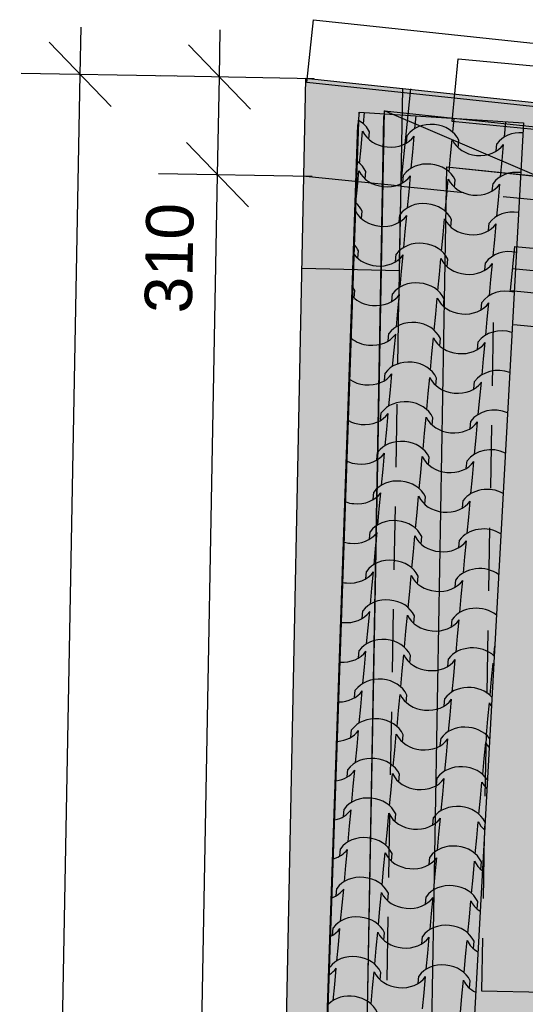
# Model space of a CAD drawing. Extents: x -12025 to 39812, y -28775 to 12.
# Tile 7 of 17: x 10381 to 11983, y -13967 to -10848. Entities that reach past the tile are written whole.
import ezdxf

# ---------------------------------------------------------------- set-up
doc = ezdxf.new("R2010")
doc.units = 0
doc.header["$MEASUREMENT"] = 0
doc.linetypes.add('Čerchovaná S', pattern=[175, 75, -42.5, 15, -42.5])
doc.linetypes.add('Čárkovaná_2', pattern=[325, 200, -125])
doc.layers.add('OÚ Dukovany půdorys podklad půda', color=7, linetype='Continuous')
doc.layers.add('OÚ Dukovany střecha', color=7, linetype='Continuous')
doc.styles.add('Arial', font='txt')

# ---------------------------------------------------------------- blocks, each defined once
blk = doc.blocks.new('(4)')
at = {"color": 1, "linetype": 'Continuous'}
for p, q in [((1855.7, -10980.2), (1858.5, -10830.2)), ((2296.8, -10988.4), (2299.5, -10838.4)), ((1953.9, -11082), (1757.6, -10878.4)), ((2394.9, -11090.2), (2198.6, -10886.6)), ((2155.7, -10985.8), (1668.3, -10976.7)), ((1663.9, -21294.5), (1855.7, -10980.2)), ((2596.7, -10994), (2109.3, -10984.9)), ((2291, -11298.1), (2296.8, -10988.4)), ((2534.5, -17064.4), (2739.5, -11099.2)), ((2707.5, -17075.8), (2820.3, -11095.3)), ((2739.5, -11099.2), (2735.7, -11139.5)), ((2739.5, -11099.2), (3260.5, -11133.9)), ((2820.3, -11095.3), (2818.4, -11113.6)), ((2820.3, -11095.3), (11789.4, -12050.1)), ((2707.5, -17075.8), (2818.4, -11113.6)), ((3260.5, -11133.9), (2936.7, -17019.1)), ((2533.7, -17018.8), (2735.7, -11139.5)), ((2192.9, -11196.2), (2389.1, -11399.9)), ((2590.9, -11303.6), (2103.5, -11294.6)), ((2110.7, -20992.6), (2291, -11298.1))]:
    blk.add_line(p, q, dxfattribs=at)
at = {"color": 8, "linetype": 'Continuous'}
for p, q in [((2865.4, -11725), (2877.8, -11024.9)), ((2872.3, -11333.8), (2903.6, -11025.4)), ((2872.3, -11333.8), (2571.2, -11303.3)), ((2867.6, -11601.8), (2557.7, -11595))]:
    blk.add_line(p, q, dxfattribs=at)
at = {"color": 21, "linetype": 'Continuous'}
for p, q in [((2753, -11136.4), (2756.4, -11100.4)), ((2916.6, -11151.8), (2920.4, -11111.3)), ((3036.3, -11163), (3040.4, -11119.3)), ((3199.8, -11178.3), (3204.3, -11130.2)), ((2746, -11211.1), (2750.8, -11160.1)), ((2770.5, -11185.6), (2772.7, -11162.2)), ((2890.2, -11196.8), (2892.4, -11173.4)), ((2909.6, -11226.4), (2914.3, -11175.5)), ((3029.3, -11237.6), (3034.1, -11186.7)), ((3053.8, -11212.2), (3056, -11188.8)), ((2741.3, -11262), (2746, -11211.1)), ((2904.8, -11277.3), (2909.6, -11226.4)), ((3173.5, -11223.4), (3175.7, -11200)), ((3192.8, -11253), (3197.6, -11202)), ((3024.5, -11288.5), (3029.3, -11237.6)), ((3188, -11303.9), (3192.8, -11253)), ((2734.3, -11336.6), (2739, -11285.7)), ((2758.8, -11311.1), (2761, -11287.7)), ((2878.5, -11322.4), (2880.7, -11299)), ((2897.8, -11351.9), (2902.6, -11301)), ((3017.5, -11363.1), (3022.3, -11312.2)), ((3042, -11337.7), (3044.2, -11314.3)), ((2729.6, -11386.3), (2734.3, -11336.6)), ((2893, -11402.8), (2897.8, -11351.9)), ((3161.7, -11348.9), (3163.9, -11325.5)), ((3181, -11378.5), (3185.8, -11327.6)), ((3012.7, -11414.1), (3017.5, -11363.1)), ((3176.3, -11429.4), (3181, -11378.5)), ((2747, -11436.7), (2749.2, -11413.3)), ((2866.7, -11447.9), (2868.9, -11424.5)), ((2886, -11477.5), (2890.8, -11426.5)), ((3005.7, -11488.7), (3010.5, -11437.8)), ((3030.2, -11463.2), (3032.4, -11439.8)), ((2881.3, -11528.4), (2886, -11477.5)), ((3149.9, -11474.5), (3152.1, -11451)), ((3169.3, -11504), (3174, -11453.1)), ((3001, -11539.6), (3005.7, -11488.7)), ((3164.5, -11554.9), (3169.3, -11504)), ((2735.2, -11562.2), (2737.4, -11538.8)), ((2854.9, -11573.4), (2857.1, -11550)), ((2874.3, -11603), (2879, -11552.1)), ((2994, -11614.2), (2998.7, -11563.3)), ((3018.5, -11588.8), (3020.6, -11565.4)), ((2869.5, -11653.9), (2874.3, -11603)), ((3138.2, -11600), (3140.4, -11576.6)), ((3157.5, -11629.5), (3162.3, -11578.6)), ((2989.2, -11665.1), (2994, -11614.2)), ((3152.7, -11680.5), (3157.5, -11629.5)), ((2723.4, -11687.7), (2725.6, -11664.3)), ((2843.2, -11699), (2845.3, -11675.6)), ((2862.5, -11728.5), (2867.3, -11677.6)), ((2982.2, -11739.7), (2987, -11688.8)), ((3006.7, -11714.3), (3008.9, -11690.9)), ((3126.4, -11725.5), (3128.6, -11702.1)), ((3145.7, -11755.1), (3150.5, -11704.2)), ((2857.7, -11779.4), (2862.5, -11728.5)), ((2977.4, -11790.7), (2982.2, -11739.7)), ((3140.9, -11806), (3145.7, -11755.1)), ((2831.4, -11824.5), (2833.6, -11801.1)), ((2850.7, -11854), (2855.5, -11803.1)), ((2970.4, -11865.3), (2975.2, -11814.4)), ((2994.9, -11839.8), (2997.1, -11816.4)), ((3114.6, -11851), (3116.8, -11827.6)), ((3133.9, -11880.6), (3138.7, -11829.7)), ((2845.9, -11905), (2850.7, -11854)), ((2965.6, -11916.2), (2970.4, -11865.3)), ((3129.2, -11931.5), (3133.9, -11880.6)), ((2819.6, -11950), (2821.8, -11926.6)), ((2838.9, -11979.6), (2843.7, -11928.7)), ((2958.7, -11990.8), (2963.4, -11939.9)), ((2983.1, -11965.4), (2985.3, -11942)), ((3102.8, -11976.6), (3105, -11953.2)), ((3122.2, -12006.1), (3127, -11955.2)), ((2834.2, -12030.5), (2838.9, -11979.6)), ((2953.9, -12041.7), (2958.7, -11990.8)), ((3117.4, -12057.1), (3122.2, -12006.1)), ((2807.8, -12075.6), (2810, -12052.1)), ((2827.2, -12105.1), (2831.9, -12054.2)), ((2946.9, -12116.3), (2951.7, -12065.4)), ((2971.4, -12090.9), (2973.6, -12067.5)), ((3091.1, -12102.1), (3093.3, -12078.7)), ((3110.4, -12131.7), (3115.2, -12080.8)), ((2822.4, -12156), (2827.2, -12105.1)), ((2942.1, -12167.2), (2946.9, -12116.3)), ((3105.6, -12182.6), (3110.4, -12131.7)), ((2796.1, -12201.1), (2798.3, -12177.7)), ((2815.4, -12230.6), (2820.2, -12179.7)), ((2935.1, -12241.9), (2939.9, -12191)), ((2959.6, -12216.4), (2961.8, -12193)), ((3079.3, -12227.6), (3081.5, -12204.2)), ((3098.6, -12257.2), (3103.4, -12206.3)), ((2810.6, -12281.6), (2815.4, -12230.6)), ((2930.3, -12292.8), (2935.1, -12241.9)), ((3093.9, -12308.1), (3098.6, -12257.2)), ((2784.3, -12326.6), (2786.5, -12303.2)), ((2803.6, -12356.2), (2808.4, -12305.3)), ((2923.3, -12367.4), (2928.1, -12316.5)), ((2947.8, -12342), (2950, -12318.5)), ((3067.5, -12353.2), (3069.7, -12329.8)), ((3086.9, -12382.7), (3091.6, -12331.8)), ((2798.9, -12407.1), (2803.6, -12356.2)), ((2918.6, -12418.3), (2923.3, -12367.4)), ((3082.1, -12433.6), (3086.9, -12382.7)), ((2772.5, -12452.1), (2774.7, -12428.7)), ((2791.9, -12481.7), (2796.6, -12430.8)), ((2911.6, -12492.9), (2916.3, -12442)), ((2936.1, -12467.5), (2938.2, -12444.1)), ((3055.8, -12478.7), (3058, -12455.3)), ((3075.1, -12508.3), (3079.9, -12457.4)), ((2787.1, -12532.6), (2791.9, -12481.7)), ((2906.8, -12543.8), (2911.6, -12492.9)), ((3070.3, -12559.2), (3075.1, -12508.3)), ((2760.8, -12577.7), (2762.9, -12554.3)), ((2780.1, -12607.2), (2784.9, -12556.3)), ((2899.8, -12618.5), (2904.6, -12567.6)), ((2924.3, -12593), (2926.5, -12569.6)), ((3044, -12604.2), (3046.2, -12580.8)), ((3063.3, -12633.8), (3068.1, -12582.9)), ((2775.3, -12658.1), (2780.1, -12607.2)), ((2895, -12669.4), (2899.8, -12618.5)), ((3058.5, -12684.7), (3063.3, -12633.8)), ((2749, -12703.2), (2751.2, -12679.8)), ((2768.3, -12732.8), (2773.1, -12681.9)), ((2888, -12744), (2892.8, -12693.1)), ((2912.5, -12718.5), (2914.7, -12695.1)), ((3032.2, -12729.8), (3034.4, -12706.4)), ((3051.5, -12759.3), (3056.3, -12708.4)), ((2763.5, -12783.7), (2768.3, -12732.8)), ((2883.2, -12794.9), (2888, -12744)), ((3046.8, -12810.2), (3051.5, -12759.3)), ((2737.2, -12828.7), (2739.4, -12805.3)), ((2756.5, -12858.3), (2761.3, -12807.4)), ((2876.2, -12869.5), (2881, -12818.6)), ((3166.5, -12821.5), (3169.4, -12790.8)), ((2900.7, -12844.1), (2902.9, -12820.7)), ((3020.4, -12855.3), (3022.6, -12831.9)), ((3039.8, -12884.9), (3044.5, -12834)), ((3159.5, -12896.1), (3164.3, -12845.2)), ((2751.8, -12909.2), (2756.5, -12858.3)), ((2871.5, -12920.4), (2876.2, -12869.5)), ((3035, -12935.8), (3039.8, -12884.9)), ((3154.7, -12947), (3159.5, -12896.1)), ((2725.4, -12954.3), (2727.6, -12930.9)), ((2744.8, -12983.8), (2749.5, -12932.9)), ((2864.5, -12995.1), (2869.3, -12944.1)), ((2889, -12969.6), (2891.2, -12946.2)), ((3008.7, -12980.8), (3010.9, -12957.4)), ((3028, -13010.4), (3032.8, -12959.5)), ((3147.7, -13021.6), (3152.5, -12970.7)), ((2740, -13034.7), (2744.8, -12983.8)), ((2859.7, -13046), (2864.5, -12995.1)), ((3023.2, -13061.3), (3028, -13010.4)), ((3142.9, -13072.5), (3147.7, -13021.6)), ((2713.7, -13079.8), (2715.9, -13056.4)), ((2733, -13109.4), (2737.8, -13058.5)), ((2852.7, -13120.6), (2857.5, -13069.7)), ((2877.2, -13095.1), (2879.4, -13071.7)), ((2996.9, -13106.4), (2999.1, -13083)), ((3016.2, -13135.9), (3021, -13085)), ((3135.9, -13147.2), (3140.7, -13096.2)), ((2728.2, -13160.3), (2733, -13109.4)), ((2847.9, -13171.5), (2852.7, -13120.6)), ((3011.5, -13186.8), (3016.2, -13135.9)), ((3131.2, -13198.1), (3135.9, -13147.2)), ((2701.9, -13205.3), (2704.1, -13181.9)), ((2721.2, -13234.9), (2726, -13184)), ((2840.9, -13246.1), (2845.7, -13195.2)), ((2865.4, -13220.7), (2867.6, -13197.3)), ((2985.1, -13231.9), (2987.3, -13208.5)), ((3004.5, -13261.5), (3009.2, -13210.5)), ((3124.2, -13272.7), (3128.9, -13221.8)), ((2716.4, -13285.8), (2721.2, -13234.9)), ((2836.2, -13297), (2840.9, -13246.1)), ((2999.7, -13312.4), (3004.5, -13261.5)), ((3119.4, -13323.6), (3124.2, -13272.7)), ((2690.1, -13330.9), (2692.3, -13307.5)), ((2709.5, -13360.4), (2714.2, -13309.5)), ((2829.2, -13371.7), (2833.9, -13320.7)), ((2853.6, -13346.2), (2855.8, -13322.8)), ((2973.4, -13357.4), (2975.6, -13334)), ((2992.7, -13387), (2997.5, -13336.1)), ((3112.4, -13398.2), (3117.2, -13347.3)), ((2704.7, -13411.3), (2709.5, -13360.4)), ((2824.4, -13422.6), (2829.2, -13371.7)), ((3136.9, -13372.8), (3138, -13361.3)), ((2987.9, -13437.9), (2992.7, -13387)), ((3107.6, -13449.1), (3112.4, -13398.2)), ((2678.4, -13456.4), (2680.5, -13433)), ((2697.7, -13486), (2702.5, -13435.1)), ((2817.4, -13497.2), (2822.2, -13446.3)), ((2841.9, -13471.7), (2844.1, -13448.3)), ((2961.6, -13483), (2963.8, -13459.6)), ((2980.9, -13512.5), (2985.7, -13461.6)), ((3100.6, -13523.7), (3105.4, -13472.8)), ((2692.9, -13536.9), (2697.7, -13486)), ((2812.6, -13548.1), (2817.4, -13497.2)), ((3125.1, -13498.3), (3127.3, -13474.9)), ((2976.1, -13563.4), (2980.9, -13512.5)), ((3095.9, -13574.7), (3100.6, -13523.7)), ((2666.6, -13581.9), (2668.8, -13558.5)), ((2685.9, -13611.5), (2690.7, -13560.6)), ((2805.6, -13622.7), (2810.4, -13571.8)), ((2830.1, -13597.3), (2832.3, -13573.9)), ((2949.8, -13608.5), (2952, -13585.1)), ((2969.1, -13638.1), (2973.9, -13587.1)), ((3088.9, -13649.3), (3093.6, -13598.4)), ((2681.1, -13662.4), (2685.9, -13611.5)), ((2800.8, -13673.6), (2805.6, -13622.7)), ((3113.3, -13623.8), (3115.5, -13600.4)), ((2964.4, -13689), (2969.1, -13638.1)), ((3084.1, -13700.2), (3088.9, -13649.3)), ((2654.8, -13707.5), (2657, -13684.1)), ((2674.1, -13737), (2678.9, -13686.1)), ((2793.8, -13748.2), (2798.6, -13697.3)), ((2818.3, -13722.8), (2820.5, -13699.4)), ((2938, -13734), (2940.2, -13710.6)), ((2957.4, -13763.6), (2962.1, -13712.7)), ((3077.1, -13774.8), (3081.9, -13723.9)), ((2669.4, -13787.9), (2674.1, -13737)), ((2789.1, -13799.2), (2793.8, -13748.2)), ((3101.6, -13749.4), (3103.8, -13726)), ((2952.6, -13814.5), (2957.4, -13763.6)), ((3072.3, -13825.7), (3077.1, -13774.8)), ((2662.4, -13862.6), (2667.1, -13811.6)), ((2782.1, -13873.8), (2786.8, -13822.9)), ((2806.6, -13848.3), (2808.8, -13824.9)), ((2926.3, -13859.6), (2928.5, -13836.2)), ((2945.6, -13889.1), (2950.4, -13838.2)), ((2657.6, -13913.5), (2662.4, -13862.6)), ((2777.3, -13924.7), (2782.1, -13873.8)), ((3065.3, -13900.3), (3070.1, -13849.4)), ((3089.8, -13874.9), (3092, -13851.5)), ((2940.8, -13940), (2945.6, -13889.1)), ((3060.5, -13951.3), (3065.3, -13900.3))]:
    blk.add_line(p, q, dxfattribs=at)
at = {"color": 8, "linetype": 'Čárkovaná_2'}
for p, q in [((2702.1, -20997.9), (2872.3, -11333.8)), ((2872.3, -11333.8), (12238.9, -12282.8)), ((3164.7, -11766.4), (3127.5, -13883.6)), ((7307.8, -12196.4), (3164.7, -11766.4)), ((3127.5, -13883.6), (7270.9, -13956.6))]:
    blk.add_line(p, q, dxfattribs=at)
at = {"color": 1, "linetype": 'Continuous'}
for points in [[(11762.3, -11982.2), (2574.4, -11005.6), (2595.5, -10806.7), (11561.6, -11759.8)], [(2569.5, -10993.5), (2445.1, -17075.6), (19108.5, -17087.9), (11762.1, -11969.4)]]:
    blk.add_lwpolyline(points, close=True, dxfattribs=at)
blk.add_lwpolyline([(19203.5, -17087.9), (8907.3, -13697.7), (2820.3, -11095.3)], dxfattribs=at)
at = {"color": 21, "linetype": 'Continuous', "flags": 128}
for points in [[(2772.7, -11162.2), (2769.8, -11156.7), (2766.6, -11151.5), (2762.9, -11146.6), (2758.9, -11142), (2754.5, -11137.7), (2749.6, -11133.6), (2744.3, -11129.8), (2738.5, -11126.1), (2738.5, -11126.1)], [(2750.8, -11160.1), (2756.6, -11170.2), (2763.7, -11179.3), (2772.1, -11187.3), (2781.5, -11194.3), (2792, -11200.1), (2803.4, -11204.7), (2815.7, -11208), (2828.6, -11210), (2828.6, -11210)], [(2978.2, -11138.8), (2965, -11138.3), (2952.4, -11139.3), (2940.3, -11141.7), (2928.9, -11145.5), (2918.3, -11150.6), (2908.6, -11156.9), (2900, -11164.6), (2892.4, -11173.4), (2892.4, -11173.4)], [(3056, -11188.8), (3050.2, -11178.7), (3043.1, -11169.6), (3034.8, -11161.5), (3025.3, -11154.5), (3014.8, -11148.7), (3003.4, -11144.1), (2991.2, -11140.8), (2978.2, -11138.8), (2978.2, -11138.8)], [(3258.8, -11165.2), (3246, -11165), (3233.7, -11166.1), (3222, -11168.7), (3211, -11172.5), (3200.7, -11177.6), (3191.4, -11183.9), (3183, -11191.4), (3175.7, -11200), (3175.7, -11200)], [(2828.6, -11210), (2841.7, -11210.5), (2854.4, -11209.5), (2866.4, -11207.1), (2877.8, -11203.3), (2888.4, -11198.2), (2898.1, -11191.9), (2906.8, -11184.3), (2914.3, -11175.5), (2914.3, -11175.5)], [(3034.1, -11186.7), (3039.9, -11196.8), (3047, -11205.8), (3055.3, -11213.9), (3064.8, -11220.9), (3075.2, -11226.7), (3086.6, -11231.3), (3098.9, -11234.6), (3111.9, -11236.5), (3111.9, -11236.5)], [(3111.9, -11236.5), (3125, -11237), (3137.6, -11236), (3149.7, -11233.6), (3161.1, -11229.9), (3171.7, -11224.8), (3181.3, -11218.4), (3190, -11210.8), (3197.6, -11202), (3197.6, -11202)], [(2761, -11287.7), (2755.9, -11278.7), (2749.9, -11270.6), (2746.4, -11266.9), (2742.7, -11263.3), (2734.1, -11256.4), (2734.1, -11256.4)], [(2739, -11285.7), (2744.8, -11295.7), (2752, -11304.8), (2760.3, -11312.9), (2769.7, -11319.8), (2780.2, -11325.6), (2791.6, -11330.2), (2803.9, -11333.5), (2816.9, -11335.5), (2816.9, -11335.5)], [(2966.4, -11264.4), (2953.3, -11263.9), (2940.6, -11264.8), (2928.5, -11267.2), (2917.1, -11271), (2906.5, -11276.1), (2896.9, -11282.5), (2888.2, -11290.1), (2880.7, -11299), (2880.7, -11299)], [(3044.2, -11314.3), (3038.4, -11304.2), (3031.3, -11295.1), (3023, -11287), (3013.6, -11280), (3003.1, -11274.2), (2991.7, -11269.6), (2979.4, -11266.3), (2966.4, -11264.4), (2966.4, -11264.4)], [(3251.9, -11291.2), (3238.5, -11290.4), (3225.5, -11291.2), (3213.1, -11293.4), (3201.4, -11297.1), (3190.5, -11302.3), (3180.5, -11308.7), (3171.6, -11316.5), (3163.9, -11325.5), (3163.9, -11325.5)], [(2816.9, -11335.5), (2830, -11336), (2842.6, -11335), (2854.7, -11332.6), (2866.1, -11328.9), (2876.6, -11323.8), (2886.3, -11317.4), (2895, -11309.8), (2902.6, -11301), (2902.6, -11301)], [(3022.3, -11312.2), (3028.1, -11322.3), (3035.2, -11331.4), (3043.5, -11339.4), (3053, -11346.4), (3063.5, -11352.2), (3074.9, -11356.8), (3087.1, -11360.1), (3100.1, -11362.1), (3100.1, -11362.1)], [(3100.1, -11362.1), (3113.2, -11362.6), (3125.9, -11361.6), (3137.9, -11359.2), (3149.3, -11355.4), (3159.9, -11350.3), (3169.6, -11344), (3178.2, -11336.4), (3185.8, -11327.6), (3185.8, -11327.6)], [(2728.7, -11413.9), (2734.7, -11423.5), (2741.8, -11432.1), (2750.1, -11439.7), (2759.4, -11446.3), (2769.6, -11451.7), (2780.7, -11456), (2792.5, -11459.2), (2805.1, -11461), (2805.1, -11461)], [(2749.2, -11413.3), (2745.4, -11406.2), (2740.9, -11399.7), (2735.7, -11393.6), (2729.6, -11387.7), (2729.6, -11387.7)], [(2954.6, -11389.9), (2941.5, -11389.4), (2928.8, -11390.4), (2916.7, -11392.7), (2905.4, -11396.5), (2894.8, -11401.6), (2885.1, -11408), (2876.4, -11415.6), (2868.9, -11424.5), (2868.9, -11424.5)], [(3032.4, -11439.8), (3026.7, -11429.7), (3019.6, -11420.6), (3011.3, -11412.5), (3001.8, -11405.6), (2991.3, -11399.7), (2979.9, -11395.1), (2967.6, -11391.8), (2954.6, -11389.9), (2954.6, -11389.9)], [(3244.9, -11417.4), (3230.9, -11416), (3217.3, -11416.3), (3204.2, -11418.3), (3191.8, -11421.8), (3180.2, -11427), (3169.7, -11433.6), (3160.2, -11441.6), (3152.1, -11451), (3152.1, -11451)], [(2805.1, -11461), (2818.2, -11461.5), (2830.8, -11460.5), (2842.9, -11458.2), (2854.3, -11454.4), (2864.9, -11449.3), (2874.6, -11442.9), (2883.2, -11435.3), (2890.8, -11426.5), (2890.8, -11426.5)], [(3010.5, -11437.8), (3016.3, -11447.8), (3023.4, -11456.9), (3031.8, -11465), (3041.2, -11471.9), (3051.7, -11477.7), (3063.1, -11482.3), (3075.3, -11485.6), (3088.3, -11487.6), (3088.3, -11487.6)], [(3088.3, -11487.6), (3101.4, -11488.1), (3114.1, -11487.1), (3126.1, -11484.7), (3137.5, -11481), (3148.1, -11475.9), (3157.8, -11469.5), (3166.5, -11461.9), (3174, -11453.1), (3174, -11453.1)], [(2737.4, -11538.8), (2734.8, -11533.8), (2732, -11529.2), (2728.7, -11524.8), (2725, -11520.4), (2725, -11520.4)], [(2942.8, -11515.4), (2929.7, -11514.9), (2917.1, -11515.9), (2905, -11518.3), (2893.6, -11522), (2883, -11527.1), (2873.3, -11533.5), (2864.7, -11541.2), (2857.1, -11550), (2857.1, -11550)], [(3020.6, -11565.4), (3014.9, -11555.3), (3007.8, -11546.2), (2999.5, -11538.1), (2990, -11531.1), (2979.5, -11525.3), (2968.1, -11520.7), (2955.8, -11517.4), (2942.8, -11515.4), (2942.8, -11515.4)], [(2724, -11550.3), (2730.4, -11557.8), (2737.6, -11564.4), (2745.4, -11570.3), (2753.8, -11575.2), (2762.8, -11579.4), (2772.5, -11582.7), (2782.6, -11585.1), (2793.3, -11586.6), (2793.3, -11586.6)], [(2793.3, -11586.6), (2806.4, -11587.1), (2819.1, -11586.1), (2831.1, -11583.7), (2842.5, -11579.9), (2853.1, -11574.8), (2862.8, -11568.5), (2871.5, -11560.9), (2879, -11552.1), (2879, -11552.1)], [(2998.7, -11563.3), (3004.5, -11573.4), (3011.7, -11582.4), (3020, -11590.5), (3029.4, -11597.5), (3039.9, -11603.3), (3051.3, -11607.9), (3063.6, -11611.2), (3076.5, -11613.1), (3076.5, -11613.1)], [(3238, -11543.8), (3223.4, -11541.7), (3209.2, -11541.5), (3195.4, -11543.2), (3182.3, -11546.6), (3170, -11551.7), (3158.8, -11558.5), (3148.9, -11566.8), (3140.4, -11576.6), (3140.4, -11576.6)], [(3076.5, -11613.1), (3089.7, -11613.6), (3102.3, -11612.6), (3114.4, -11610.2), (3125.7, -11606.5), (3136.3, -11601.4), (3146, -11595), (3154.7, -11587.4), (3162.3, -11578.6), (3162.3, -11578.6)], [(2725.6, -11664.3), (2724.4, -11661.9), (2723.2, -11659.6), (2721.9, -11657.4), (2720.4, -11655.1), (2720.4, -11655.1)], [(2931.1, -11641), (2917.9, -11640.5), (2905.3, -11641.4), (2893.2, -11643.8), (2881.8, -11647.6), (2871.2, -11652.7), (2861.5, -11659.1), (2852.9, -11666.7), (2845.3, -11675.6), (2845.3, -11675.6)], [(3008.9, -11690.9), (3003.1, -11680.8), (2996, -11671.7), (2987.7, -11663.6), (2978.3, -11656.6), (2967.8, -11650.8), (2956.3, -11646.2), (2944.1, -11642.9), (2931.1, -11641), (2931.1, -11641)], [(2719.4, -11684), (2725.8, -11689.8), (2732.5, -11694.9), (2739.7, -11699.4), (2747.3, -11703.3), (2755.2, -11706.5), (2763.6, -11709), (2772.4, -11710.9), (2781.5, -11712.1), (2781.5, -11712.1)], [(2781.5, -11712.1), (2794.7, -11712.6), (2807.3, -11711.6), (2819.4, -11709.2), (2830.7, -11705.5), (2841.3, -11700.4), (2851, -11694), (2859.7, -11686.4), (2867.3, -11677.6), (2867.3, -11677.6)], [(2987, -11688.8), (2992.8, -11698.9), (2999.9, -11708), (3008.2, -11716), (3017.7, -11723), (3028.2, -11728.8), (3039.6, -11733.4), (3051.8, -11736.7), (3064.8, -11738.7), (3064.8, -11738.7)], [(3231, -11670.4), (3216, -11667.6), (3201.1, -11666.9), (3186.6, -11668.2), (3172.8, -11671.4), (3159.9, -11676.5), (3148, -11683.3), (3137.5, -11691.9), (3128.6, -11702.1), (3128.6, -11702.1)], [(3064.8, -11738.7), (3077.9, -11739.1), (3090.5, -11738.2), (3102.6, -11735.8), (3114, -11732), (3124.6, -11726.9), (3134.2, -11720.6), (3142.9, -11713), (3150.5, -11704.2), (3150.5, -11704.2)], [(2919.3, -11766.5), (2906.2, -11766), (2893.5, -11767), (2881.4, -11769.3), (2870, -11773.1), (2859.4, -11778.2), (2849.8, -11784.6), (2841.1, -11792.2), (2833.6, -11801.1), (2833.6, -11801.1)], [(2997.1, -11816.4), (2991.4, -11806.3), (2984.3, -11797.2), (2975.9, -11789.1), (2966.5, -11782.2), (2956, -11776.3), (2944.6, -11771.7), (2932.3, -11768.4), (2919.3, -11766.5), (2919.3, -11766.5)], [(2714.8, -11815.9), (2720.9, -11820.4), (2727.1, -11824.4), (2733.5, -11827.8), (2740.2, -11830.8), (2747.2, -11833.2), (2754.4, -11835.2), (2769.8, -11837.6), (2769.8, -11837.6)], [(2769.8, -11837.6), (2782.9, -11838.1), (2795.5, -11837.1), (2807.6, -11834.7), (2819, -11831), (2829.6, -11825.9), (2839.2, -11819.5), (2847.9, -11811.9), (2855.5, -11803.1), (2855.5, -11803.1)], [(2975.2, -11814.4), (2981, -11824.4), (2988.1, -11833.5), (2996.4, -11841.6), (3005.9, -11848.5), (3016.4, -11854.3), (3027.8, -11858.9), (3040, -11862.2), (3053, -11864.2), (3053, -11864.2)], [(3224, -11797.3), (3208.5, -11793.7), (3193.1, -11792.4), (3177.9, -11793.3), (3163.4, -11796.3), (3149.8, -11801.3), (3137.3, -11808.2), (3126.2, -11817), (3116.8, -11827.6), (3116.8, -11827.6)], [(3053, -11864.2), (3066.1, -11864.7), (3078.8, -11863.7), (3090.8, -11861.3), (3102.2, -11857.5), (3112.8, -11852.5), (3122.5, -11846.1), (3131.2, -11838.5), (3138.7, -11829.7), (3138.7, -11829.7)], [(2907.5, -11892), (2894.4, -11891.5), (2881.7, -11892.5), (2869.7, -11894.9), (2858.3, -11898.6), (2847.7, -11903.7), (2838, -11910.1), (2829.3, -11917.8), (2821.8, -11926.6), (2821.8, -11926.6)], [(2985.3, -11942), (2979.6, -11931.9), (2972.5, -11922.7), (2964.2, -11914.7), (2954.7, -11907.7), (2944.2, -11901.9), (2932.8, -11897.3), (2920.5, -11894), (2907.5, -11892), (2907.5, -11892)], [(2758, -11963.2), (2771.1, -11963.6), (2783.8, -11962.7), (2795.8, -11960.3), (2807.2, -11956.5), (2817.8, -11951.4), (2827.5, -11945.1), (2836.1, -11937.5), (2843.7, -11928.7), (2843.7, -11928.7)], [(2963.4, -11939.9), (2969.2, -11949.9), (2976.3, -11959), (2984.7, -11967.1), (2994.1, -11974), (3004.6, -11979.9), (3016, -11984.4), (3028.3, -11987.8), (3041.2, -11989.7), (3041.2, -11989.7)], [(3217, -11924.4), (3201.1, -11920), (3185.1, -11918.1), (3169.3, -11918.5), (3154, -11921.2), (3139.7, -11926.1), (3126.5, -11933.1), (3114.8, -11942.2), (3105, -11953.2), (3105, -11953.2)], [(2710.4, -11946.7), (2721.4, -11953.1), (2732.8, -11957.9), (2745, -11961.2), (2758, -11963.2), (2758, -11963.2)], [(3041.2, -11989.7), (3054.3, -11990.2), (3067, -11989.2), (3079.1, -11986.8), (3090.4, -11983.1), (3101, -11978), (3110.7, -11971.6), (3119.4, -11964), (3127, -11955.2), (3127, -11955.2)], [(2895.8, -12017.5), (2882.6, -12017), (2870, -12018), (2857.9, -12020.4), (2846.5, -12024.2), (2835.9, -12029.3), (2826.2, -12035.7), (2817.6, -12043.3), (2810, -12052.1), (2810, -12052.1)], [(2973.6, -12067.5), (2967.8, -12057.4), (2960.7, -12048.3), (2952.4, -12040.2), (2942.9, -12033.2), (2932.4, -12027.4), (2921, -12022.8), (2908.8, -12019.5), (2895.8, -12017.5), (2895.8, -12017.5)], [(2746.2, -12088.7), (2759.3, -12089.2), (2772, -12088.2), (2784, -12085.8), (2795.4, -12082.1), (2806, -12077), (2815.7, -12070.6), (2824.4, -12063), (2831.9, -12054.2), (2831.9, -12054.2)], [(2951.7, -12065.4), (2957.5, -12075.5), (2964.6, -12084.6), (2972.9, -12092.6), (2982.4, -12099.6), (2992.8, -12105.4), (3004.2, -12110), (3016.5, -12113.3), (3029.5, -12115.3), (3029.5, -12115.3)], [(3210, -12051.7), (3193.7, -12046.5), (3177.2, -12043.9), (3160.7, -12043.8), (3144.8, -12046.2), (3129.6, -12051), (3115.8, -12058), (3103.5, -12067.3), (3093.3, -12078.7), (3093.3, -12078.7)], [(2705.9, -12076.6), (2715.5, -12081.2), (2725.3, -12084.7), (2735.4, -12087.2), (2746.2, -12088.7), (2746.2, -12088.7)], [(3029.5, -12115.3), (3042.6, -12115.7), (3055.2, -12114.8), (3067.3, -12112.4), (3078.7, -12108.6), (3089.2, -12103.5), (3098.9, -12097.2), (3107.6, -12089.6), (3115.2, -12080.8), (3115.2, -12080.8)], [(2884, -12143.1), (2870.9, -12142.6), (2858.2, -12143.5), (2846.1, -12145.9), (2834.7, -12149.7), (2824.1, -12154.8), (2814.5, -12161.2), (2805.8, -12168.8), (2798.3, -12177.7), (2798.3, -12177.7)], [(2961.8, -12193), (2956, -12182.9), (2948.9, -12173.8), (2940.6, -12165.7), (2931.2, -12158.7), (2920.7, -12152.9), (2909.2, -12148.3), (2897, -12145), (2884, -12143.1), (2884, -12143.1)], [(2734.5, -12214.2), (2747.6, -12214.7), (2760.2, -12213.7), (2772.3, -12211.3), (2783.7, -12207.6), (2794.2, -12202.5), (2803.9, -12196.1), (2812.6, -12188.5), (2820.2, -12179.7), (2820.2, -12179.7)], [(2939.9, -12191), (2945.7, -12201), (2952.8, -12210.1), (2961.1, -12218.2), (2970.6, -12225.1), (2981.1, -12230.9), (2992.5, -12235.5), (3004.7, -12238.8), (3017.7, -12240.8), (3017.7, -12240.8)], [(3203, -12179.4), (3186.4, -12173.2), (3169.4, -12169.8), (3152.3, -12169.2), (3135.6, -12171.2), (3119.7, -12175.9), (3105.1, -12183), (3092.2, -12192.4), (3081.5, -12204.2), (3081.5, -12204.2)], [(2701.5, -12205.7), (2709.5, -12208.9), (2717.5, -12211.3), (2725.7, -12213.1), (2734.5, -12214.2), (2734.5, -12214.2)], [(3017.7, -12240.8), (3030.8, -12241.3), (3043.4, -12240.3), (3055.5, -12237.9), (3066.9, -12234.1), (3077.5, -12229.1), (3087.2, -12222.7), (3095.8, -12215.1), (3103.4, -12206.3), (3103.4, -12206.3)], [(2872.2, -12268.6), (2859.1, -12268.1), (2846.4, -12269.1), (2834.3, -12271.5), (2823, -12275.2), (2812.4, -12280.3), (2802.7, -12286.7), (2794, -12294.4), (2786.5, -12303.2), (2786.5, -12303.2)], [(2950, -12318.5), (2944.3, -12308.5), (2937.2, -12299.3), (2928.9, -12291.3), (2919.4, -12284.3), (2908.9, -12278.5), (2897.5, -12273.9), (2885.2, -12270.6), (2872.2, -12268.6), (2872.2, -12268.6)], [(2722.7, -12339.8), (2735.8, -12340.2), (2748.4, -12339.3), (2760.5, -12336.9), (2771.9, -12333.1), (2782.5, -12328), (2792.2, -12321.7), (2800.8, -12314.1), (2808.4, -12305.3), (2808.4, -12305.3)], [(2928.1, -12316.5), (2933.9, -12326.5), (2941, -12335.6), (2949.4, -12343.7), (2958.8, -12350.6), (2969.3, -12356.5), (2980.7, -12361), (2992.9, -12364.4), (3005.9, -12366.3), (3005.9, -12366.3)], [(3126.4, -12296.3), (3117.5, -12298.3), (3109, -12300.9), (3101.1, -12304.1), (3093.8, -12308), (3087, -12312.5), (3080.7, -12317.6), (3074.9, -12323.4), (3069.7, -12329.8), (3069.7, -12329.8)], [(3196, -12307.3), (3187.8, -12303.3), (3179.4, -12300), (3170.9, -12297.5), (3162.3, -12295.8), (3153.6, -12294.8), (3144.7, -12294.6), (3135.6, -12295.1), (3126.4, -12296.3), (3126.4, -12296.3)], [(2697, -12334.1), (2703.4, -12336.2), (2709.6, -12337.8), (2716, -12338.9), (2722.7, -12339.8), (2722.7, -12339.8)], [(3005.9, -12366.3), (3019, -12366.8), (3031.7, -12365.8), (3043.7, -12363.4), (3055.1, -12359.7), (3065.7, -12354.6), (3075.4, -12348.2), (3084.1, -12340.6), (3091.6, -12331.8), (3091.6, -12331.8)], [(2860.4, -12394.1), (2847.3, -12393.6), (2834.7, -12394.6), (2822.6, -12397), (2811.2, -12400.8), (2800.6, -12405.9), (2790.9, -12412.3), (2782.2, -12419.9), (2774.7, -12428.7), (2774.7, -12428.7)], [(2938.2, -12444.1), (2932.5, -12434), (2925.4, -12424.9), (2917.1, -12416.8), (2907.6, -12409.8), (2897.1, -12404), (2885.7, -12399.4), (2873.4, -12396.1), (2860.4, -12394.1), (2860.4, -12394.1)], [(2710.9, -12465.3), (2724, -12465.8), (2736.7, -12464.8), (2748.7, -12462.4), (2760.1, -12458.6), (2770.7, -12453.6), (2780.4, -12447.2), (2789.1, -12439.6), (2796.6, -12430.8), (2796.6, -12430.8)], [(2916.3, -12442), (2922.1, -12452.1), (2929.3, -12461.2), (2937.6, -12469.2), (2947, -12476.2), (2957.5, -12482), (2968.9, -12486.6), (2981.2, -12489.9), (2994.1, -12491.9), (2994.1, -12491.9)], [(3117.4, -12421.4), (3108, -12423.2), (3099.2, -12425.7), (3090.9, -12429), (3083.1, -12432.9), (3076, -12437.4), (3069.4, -12442.7), (3063.4, -12448.7), (3058, -12455.3), (3058, -12455.3)], [(3188.9, -12435.5), (3180.7, -12431), (3172.2, -12427.2), (3163.6, -12424.2), (3154.7, -12422.1), (3145.7, -12420.7), (3136.4, -12420.1), (3127, -12420.4), (3117.4, -12421.4), (3117.4, -12421.4)], [(2692.6, -12462), (2697.2, -12463.1), (2701.7, -12464), (2706.2, -12464.8), (2710.9, -12465.3), (2710.9, -12465.3)], [(2994.1, -12491.9), (3007.3, -12492.3), (3019.9, -12491.4), (3032, -12489), (3043.3, -12485.2), (3053.9, -12480.1), (3063.6, -12473.8), (3072.3, -12466.2), (3079.9, -12457.4), (3079.9, -12457.4)], [(2848.7, -12519.7), (2835.5, -12519.2), (2822.9, -12520.1), (2810.8, -12522.5), (2799.4, -12526.3), (2788.8, -12531.4), (2779.1, -12537.8), (2770.5, -12545.4), (2762.9, -12554.3), (2762.9, -12554.3)], [(2926.5, -12569.6), (2920.7, -12559.5), (2913.6, -12550.4), (2905.3, -12542.3), (2895.9, -12535.3), (2885.4, -12529.5), (2873.9, -12524.9), (2861.7, -12521.6), (2848.7, -12519.7), (2848.7, -12519.7)], [(2699.1, -12590.8), (2712.3, -12591.3), (2724.9, -12590.3), (2737, -12587.9), (2748.3, -12584.2), (2758.9, -12579.1), (2768.6, -12572.7), (2777.3, -12565.1), (2784.9, -12556.3), (2784.9, -12556.3)], [(2904.6, -12567.6), (2910.4, -12577.6), (2917.5, -12586.7), (2925.8, -12594.7), (2935.3, -12601.7), (2945.7, -12607.5), (2957.2, -12612.1), (2969.4, -12615.4), (2982.4, -12617.4), (2982.4, -12617.4)], [(3108.5, -12546.6), (3098.7, -12548.2), (3089.4, -12550.6), (3080.7, -12553.8), (3072.6, -12557.7), (3065, -12562.4), (3058.1, -12567.8), (3051.8, -12574), (3046.2, -12580.8), (3046.2, -12580.8)], [(3181.8, -12564.1), (3173.6, -12559), (3165.1, -12554.6), (3156.3, -12551.1), (3147.2, -12548.5), (3137.9, -12546.7), (3128.3, -12545.8), (3118.5, -12545.8), (3108.5, -12546.6), (3108.5, -12546.6)], [(2688.3, -12589.2), (2693.7, -12590.2), (2699.1, -12590.8), (2699.1, -12590.8)], [(2982.4, -12617.4), (2995.5, -12617.9), (3008.1, -12616.9), (3020.2, -12614.5), (3031.6, -12610.7), (3042.2, -12605.7), (3051.8, -12599.3), (3060.5, -12591.7), (3068.1, -12582.9), (3068.1, -12582.9)], [(2836.9, -12645.2), (2823.8, -12644.7), (2811.1, -12645.7), (2799, -12648.1), (2787.6, -12651.8), (2777, -12656.9), (2767.4, -12663.3), (2758.7, -12671), (2751.2, -12679.8), (2751.2, -12679.8)], [(2914.7, -12695.1), (2908.9, -12685.1), (2901.9, -12675.9), (2893.5, -12667.9), (2884.1, -12660.9), (2873.6, -12655.1), (2862.2, -12650.5), (2849.9, -12647.2), (2836.9, -12645.2), (2836.9, -12645.2)], [(2687.4, -12716.4), (2700.5, -12716.8), (2713.1, -12715.9), (2725.2, -12713.5), (2736.6, -12709.7), (2747.2, -12704.6), (2756.8, -12698.3), (2765.5, -12690.7), (2773.1, -12681.9), (2773.1, -12681.9)], [(2892.8, -12693.1), (2898.6, -12703.1), (2905.7, -12712.2), (2914, -12720.3), (2923.5, -12727.2), (2934, -12733), (2945.4, -12737.6), (2957.6, -12741), (2970.6, -12742.9), (2970.6, -12742.9)], [(3099.8, -12671.8), (3089.5, -12673.2), (3079.7, -12675.5), (3070.6, -12678.6), (3062.1, -12682.5), (3054.1, -12687.3), (3046.9, -12692.9), (3040.3, -12699.2), (3034.4, -12706.4), (3034.4, -12706.4)], [(3174.7, -12693.1), (3166.6, -12687.3), (3158.1, -12682.4), (3149.2, -12678.3), (3139.9, -12675.2), (3130.3, -12673), (3120.4, -12671.6), (3110.2, -12671.2), (3099.8, -12671.8), (3099.8, -12671.8)], [(2683.9, -12716), (2685.6, -12716.2), (2687.4, -12716.4), (2687.4, -12716.4)], [(2970.6, -12742.9), (2983.7, -12743.4), (2996.4, -12742.4), (3008.4, -12740), (3019.8, -12736.3), (3030.4, -12731.2), (3040.1, -12724.8), (3048.8, -12717.2), (3056.3, -12708.4), (3056.3, -12708.4)], [(2825.1, -12770.7), (2812, -12770.2), (2799.3, -12771.2), (2787.3, -12773.6), (2775.9, -12777.4), (2765.3, -12782.5), (2755.6, -12788.9), (2746.9, -12796.5), (2739.4, -12805.3), (2739.4, -12805.3)], [(2902.9, -12820.7), (2897.2, -12810.6), (2890.1, -12801.5), (2881.8, -12793.4), (2872.3, -12786.4), (2861.8, -12780.6), (2850.4, -12776), (2838.1, -12772.7), (2825.1, -12770.7), (2825.1, -12770.7)], [(2679.6, -12842.2), (2692.2, -12842.2), (2704.3, -12840.9), (2715.8, -12838.3), (2726.6, -12834.5), (2736.6, -12829.5), (2745.8, -12823.2), (2754.1, -12815.9), (2761.3, -12807.4), (2761.3, -12807.4)], [(2881, -12818.6), (2886.8, -12828.7), (2893.9, -12837.8), (2902.3, -12845.8), (2911.7, -12852.8), (2922.2, -12858.6), (2933.6, -12863.2), (2945.9, -12866.5), (2958.8, -12868.5), (2958.8, -12868.5)], [(3091.2, -12797), (3080.5, -12798.2), (3070.2, -12800.3), (3060.6, -12803.4), (3051.6, -12807.3), (3043.3, -12812.2), (3035.7, -12817.9), (3028.8, -12824.5), (3022.6, -12831.9), (3022.6, -12831.9)], [(3167.6, -12822.6), (3159.7, -12816.1), (3151.2, -12810.5), (3142.2, -12805.9), (3132.8, -12802.2), (3122.9, -12799.4), (3112.7, -12797.6), (3102.1, -12796.8), (3091.2, -12797), (3091.2, -12797)], [(2958.8, -12868.5), (2971.9, -12868.9), (2984.6, -12868), (2996.7, -12865.6), (3008, -12861.8), (3018.6, -12856.7), (3028.3, -12850.4), (3037, -12842.8), (3044.5, -12834), (3044.5, -12834)], [(3164.3, -12845.2), (3165.2, -12847), (3166.2, -12848.8), (3166.2, -12848.8)], [(2813.4, -12896.3), (2800.2, -12895.8), (2787.6, -12896.7), (2775.5, -12899.1), (2764.1, -12902.9), (2753.5, -12908), (2743.8, -12914.4), (2735.2, -12922), (2727.6, -12930.9), (2727.6, -12930.9)], [(2891.2, -12946.2), (2885.4, -12936.1), (2878.3, -12927), (2870, -12918.9), (2860.5, -12911.9), (2850, -12906.1), (2838.6, -12901.5), (2826.4, -12898.2), (2813.4, -12896.3), (2813.4, -12896.3)], [(2675.3, -12967.9), (2686.8, -12967.2), (2697.9, -12965.4), (2708.3, -12962.5), (2718, -12958.6), (2727.1, -12953.6), (2735.4, -12947.7), (2742.9, -12940.8), (2749.5, -12932.9), (2749.5, -12932.9)], [(2869.3, -12944.1), (2875, -12954.2), (2882.2, -12963.3), (2890.5, -12971.3), (2900, -12978.3), (2910.4, -12984.1), (2921.8, -12988.7), (2934.1, -12992), (2947.1, -12994), (2947.1, -12994)], [(3082.9, -12922.4), (3071.6, -12923.3), (3060.9, -12925.2), (3050.8, -12928.2), (3041.3, -12932.1), (3032.6, -12937.1), (3024.5, -12942.9), (3017.3, -12949.7), (3010.9, -12957.4), (3010.9, -12957.4)], [(3160.5, -12952.7), (3152.8, -12945.4), (3144.4, -12939.1), (3135.4, -12933.8), (3125.9, -12929.4), (3115.8, -12926.1), (3105.3, -12923.8), (3094.3, -12922.6), (3082.9, -12922.4), (3082.9, -12922.4)], [(2947.1, -12994), (2960.2, -12994.5), (2972.8, -12993.5), (2984.9, -12991.1), (2996.3, -12987.3), (3006.8, -12982.3), (3016.5, -12975.9), (3025.2, -12968.3), (3032.8, -12959.5), (3032.8, -12959.5)], [(3152.5, -12970.7), (3153.9, -12973.5), (3155.4, -12976.2), (3157.1, -12978.8), (3158.9, -12981.5), (3158.9, -12981.5)], [(2801.6, -13021.8), (2788.5, -13021.3), (2775.8, -13022.3), (2763.7, -13024.7), (2752.3, -13028.4), (2741.7, -13033.5), (2732, -13039.9), (2723.4, -13047.6), (2715.9, -13056.4), (2715.9, -13056.4)], [(2879.4, -13071.7), (2873.6, -13061.6), (2866.5, -13052.5), (2858.2, -13044.5), (2848.8, -13037.5), (2838.3, -13031.6), (2826.8, -13027.1), (2814.6, -13023.8), (2801.6, -13021.8), (2801.6, -13021.8)], [(2671, -13093.1), (2681.5, -13091.7), (2691.4, -13089.5), (2700.7, -13086.4), (2709.5, -13082.5), (2717.6, -13077.7), (2725, -13072.1), (2731.7, -13065.7), (2737.8, -13058.5), (2737.8, -13058.5)], [(3075, -13047.9), (3063.1, -13048.4), (3051.9, -13050.1), (3041.2, -13053), (3031.2, -13056.9), (3021.9, -13061.9), (3013.5, -13067.9), (3005.8, -13074.9), (2999.1, -13083), (2999.1, -13083)], [(3153.3, -13083.4), (3146, -13075.4), (3137.8, -13068.3), (3128.9, -13062.2), (3119.3, -13057.2), (3109.1, -13053.2), (3098.2, -13050.3), (3086.8, -13048.5), (3075, -13047.9), (3075, -13047.9)], [(2857.5, -13069.7), (2863.3, -13079.7), (2870.4, -13088.8), (2878.7, -13096.9), (2888.2, -13103.8), (2898.7, -13109.6), (2910.1, -13114.2), (2922.3, -13117.5), (2935.3, -13119.5), (2935.3, -13119.5)], [(2935.3, -13119.5), (2948.4, -13120), (2961, -13119), (2973.1, -13116.6), (2984.5, -13112.9), (2995.1, -13107.8), (3004.8, -13101.4), (3013.4, -13093.8), (3021, -13085), (3021, -13085)], [(3140.7, -13096.2), (3143, -13100.7), (3145.6, -13104.8), (3148.4, -13108.8), (3151.6, -13112.8), (3151.6, -13112.8)], [(2789.8, -13147.3), (2776.7, -13146.8), (2764, -13147.8), (2751.9, -13150.2), (2740.5, -13154), (2730, -13159.1), (2720.3, -13165.5), (2711.6, -13173.1), (2704.1, -13181.9), (2704.1, -13181.9)], [(2867.6, -13197.3), (2861.9, -13187.2), (2854.8, -13178.1), (2846.4, -13170), (2837, -13163), (2826.5, -13157.2), (2815.1, -13152.6), (2802.8, -13149.3), (2789.8, -13147.3), (2789.8, -13147.3)], [(2666.7, -13217.7), (2676, -13215.9), (2684.9, -13213.4), (2693.1, -13210.2), (2700.8, -13206.3), (2708, -13201.7), (2714.6, -13196.5), (2720.6, -13190.6), (2726, -13184), (2726, -13184)], [(3067.5, -13173.5), (3055.1, -13173.6), (3043.2, -13175), (3031.9, -13177.7), (3021.3, -13181.6), (3011.5, -13186.6), (3002.5, -13192.8), (2994.4, -13200.1), (2987.3, -13208.5), (2987.3, -13208.5)], [(3146, -13215.2), (3139.3, -13206.3), (3131.5, -13198.3), (3122.8, -13191.3), (3113.2, -13185.5), (3102.8, -13180.7), (3091.6, -13177.1), (3079.8, -13174.7), (3067.5, -13173.5), (3067.5, -13173.5)], [(2845.7, -13195.2), (2851.5, -13205.3), (2858.6, -13214.4), (2867, -13222.4), (2876.4, -13229.4), (2886.9, -13235.2), (2898.3, -13239.8), (2910.5, -13243.1), (2923.5, -13245.1), (2923.5, -13245.1)], [(2923.5, -13245.1), (2936.6, -13245.5), (2949.3, -13244.5), (2961.3, -13242.2), (2972.7, -13238.4), (2983.3, -13233.3), (2993, -13227), (3001.7, -13219.3), (3009.2, -13210.5), (3009.2, -13210.5)], [(3128.9, -13221.8), (3132.1, -13227.6), (3135.6, -13233.1), (3139.7, -13238.2), (3144.5, -13243.3), (3144.5, -13243.3)], [(2778, -13272.9), (2764.9, -13272.4), (2752.2, -13273.3), (2740.2, -13275.7), (2728.8, -13279.5), (2718.2, -13284.6), (2708.5, -13291), (2699.8, -13298.6), (2692.3, -13307.5), (2692.3, -13307.5)], [(2855.8, -13322.8), (2850.1, -13312.7), (2843, -13303.6), (2834.7, -13295.5), (2825.2, -13288.5), (2814.7, -13282.7), (2803.3, -13278.1), (2791, -13274.8), (2778, -13272.9), (2778, -13272.9)], [(2662.4, -13341.8), (2670.6, -13339.6), (2678.3, -13336.9), (2685.5, -13333.7), (2692.2, -13329.9), (2698.4, -13325.6), (2704.1, -13320.8), (2709.4, -13315.4), (2714.2, -13309.5), (2714.2, -13309.5)], [(3060.7, -13299.4), (3047.7, -13298.9), (3035.1, -13300), (3023.1, -13302.4), (3011.8, -13306.1), (3001.3, -13311.2), (2991.6, -13317.6), (2983, -13325.2), (2975.6, -13334), (2975.6, -13334)], [(3138.7, -13348.5), (3132.8, -13338.5), (3125.6, -13329.5), (3117.3, -13321.5), (3107.8, -13314.7), (3097.3, -13309), (3085.9, -13304.5), (3073.7, -13301.2), (3060.7, -13299.4), (3060.7, -13299.4)], [(2833.9, -13320.7), (2839.7, -13330.8), (2846.8, -13339.9), (2855.2, -13347.9), (2864.6, -13354.9), (2875.1, -13360.7), (2886.5, -13365.3), (2898.8, -13368.6), (2911.7, -13370.6), (2911.7, -13370.6)], [(2911.7, -13370.6), (2924.9, -13371.1), (2937.5, -13370.1), (2949.6, -13367.7), (2960.9, -13363.9), (2971.5, -13358.8), (2981.2, -13352.5), (2989.9, -13344.9), (2997.5, -13336.1), (2997.5, -13336.1)], [(3117.2, -13347.3), (3121.1, -13354.5), (3125.7, -13361.1), (3131, -13367.2), (3137.3, -13373.2), (3137.3, -13373.2)], [(2766.3, -13398.4), (2753.1, -13397.9), (2740.5, -13398.9), (2728.4, -13401.3), (2717, -13405), (2706.4, -13410.1), (2696.7, -13416.5), (2688.1, -13424.2), (2680.5, -13433), (2680.5, -13433)], [(2844.1, -13448.3), (2838.3, -13438.2), (2831.2, -13429.1), (2822.9, -13421), (2813.4, -13414.1), (2803, -13408.2), (2791.5, -13403.7), (2779.3, -13400.3), (2766.3, -13398.4), (2766.3, -13398.4)], [(2658.2, -13465.3), (2671.7, -13460.1), (2677.8, -13457), (2683.5, -13453.4), (2688.8, -13449.5), (2693.7, -13445.1), (2698.2, -13440.3), (2702.5, -13435.1), (2702.5, -13435.1)], [(3049.5, -13425), (3036.4, -13424.5), (3023.7, -13425.4), (3011.6, -13427.8), (3000.2, -13431.6), (2989.7, -13436.7), (2980, -13443.1), (2971.3, -13450.7), (2963.8, -13459.6), (2963.8, -13459.6)], [(3127.3, -13474.9), (3121.6, -13464.8), (3114.5, -13455.7), (3106.1, -13447.6), (3096.7, -13440.6), (3086.2, -13434.8), (3074.8, -13430.2), (3062.5, -13426.9), (3049.5, -13425), (3049.5, -13425)], [(2822.2, -13446.3), (2828, -13456.3), (2835.1, -13465.4), (2843.4, -13473.5), (2852.9, -13480.4), (2863.3, -13486.2), (2874.8, -13490.8), (2887, -13494.1), (2900, -13496.1), (2900, -13496.1)], [(2900, -13496.1), (2913.1, -13496.6), (2925.7, -13495.6), (2937.8, -13493.2), (2949.2, -13489.5), (2959.8, -13484.4), (2969.4, -13478), (2978.1, -13470.4), (2985.7, -13461.6), (2985.7, -13461.6)], [(3105.4, -13472.8), (3110.1, -13481.3), (3115.7, -13488.9), (3122.3, -13495.9), (3130.2, -13502.5), (3130.2, -13502.5)], [(2754.5, -13523.9), (2741.4, -13523.4), (2728.7, -13524.4), (2716.6, -13526.8), (2705.2, -13530.6), (2694.6, -13535.7), (2685, -13542), (2676.3, -13549.7), (2668.8, -13558.5), (2668.8, -13558.5)], [(2832.3, -13573.9), (2826.5, -13563.8), (2819.5, -13554.7), (2811.1, -13546.6), (2801.7, -13539.6), (2791.2, -13533.8), (2779.8, -13529.2), (2767.5, -13525.9), (2754.5, -13523.9), (2754.5, -13523.9)], [(2654, -13588.2), (2665.1, -13582.9), (2670.1, -13579.9), (2674.8, -13576.7), (2679.2, -13573.1), (2683.2, -13569.3), (2687.1, -13565.1), (2690.7, -13560.6), (2690.7, -13560.6)], [(3037.7, -13550.5), (3024.6, -13550), (3011.9, -13551), (2999.9, -13553.3), (2988.5, -13557.1), (2977.9, -13562.2), (2968.2, -13568.6), (2959.5, -13576.2), (2952, -13585.1), (2952, -13585.1)], [(3115.5, -13600.4), (3109.8, -13590.3), (3102.7, -13581.2), (3094.4, -13573.1), (3084.9, -13566.2), (3074.4, -13560.3), (3063, -13555.7), (3050.7, -13552.4), (3037.7, -13550.5), (3037.7, -13550.5)], [(2810.4, -13571.8), (2816.2, -13581.9), (2823.3, -13590.9), (2831.6, -13599), (2841.1, -13606), (2851.6, -13611.8), (2863, -13616.4), (2875.2, -13619.7), (2888.2, -13621.6), (2888.2, -13621.6)], [(2888.2, -13621.6), (2901.3, -13622.1), (2914, -13621.1), (2926, -13618.8), (2937.4, -13615), (2948, -13609.9), (2957.7, -13603.5), (2966.4, -13595.9), (2973.9, -13587.1), (2973.9, -13587.1)], [(3093.6, -13598.4), (3099.1, -13607.9), (3102.2, -13612.3), (3105.7, -13616.5), (3109.5, -13620.5), (3113.7, -13624.2), (3123.1, -13631.3), (3123.1, -13631.3)], [(2742.7, -13649.5), (2729.6, -13649), (2716.9, -13649.9), (2704.9, -13652.3), (2693.5, -13656.1), (2682.9, -13661.2), (2673.2, -13667.6), (2664.5, -13675.2), (2657, -13684.1), (2657, -13684.1)], [(2820.5, -13699.4), (2814.8, -13689.3), (2807.7, -13680.2), (2799.4, -13672.1), (2789.9, -13665.1), (2779.4, -13659.3), (2768, -13654.7), (2755.7, -13651.4), (2742.7, -13649.5), (2742.7, -13649.5)], [(2649.8, -13710.3), (2658.5, -13705.3), (2666.1, -13699.7), (2672.9, -13693.4), (2678.9, -13686.1), (2678.9, -13686.1)], [(3026, -13676), (3012.8, -13675.5), (3000.2, -13676.5), (2988.1, -13678.9), (2976.7, -13682.6), (2966.1, -13687.7), (2956.4, -13694.1), (2947.8, -13701.8), (2940.2, -13710.6), (2940.2, -13710.6)], [(3103.8, -13726), (3098, -13715.9), (3090.9, -13706.8), (3082.6, -13698.7), (3073.1, -13691.7), (3062.7, -13685.9), (3051.2, -13681.3), (3039, -13678), (3026, -13676), (3026, -13676)], [(2798.6, -13697.3), (2804.4, -13707.4), (2811.5, -13716.5), (2819.9, -13724.5), (2829.3, -13731.5), (2839.8, -13737.3), (2851.2, -13741.9), (2863.5, -13745.2), (2876.4, -13747.2), (2876.4, -13747.2)], [(2876.4, -13747.2), (2889.5, -13747.7), (2902.2, -13746.7), (2914.3, -13744.3), (2925.6, -13740.5), (2936.2, -13735.4), (2945.9, -13729.1), (2954.6, -13721.5), (2962.1, -13712.7), (2962.1, -13712.7)], [(3081.9, -13723.9), (3084.8, -13729.4), (3088, -13734.6), (3091.7, -13739.4), (3095.7, -13744), (3100.1, -13748.3), (3105, -13752.4), (3116, -13759.8), (3116, -13759.8)], [(2732.1, -13775.1), (2719.1, -13774.5), (2706.5, -13775.3), (2694.5, -13777.5), (2683.2, -13781), (2672.6, -13785.9), (2662.9, -13792.1), (2654.1, -13799.5), (2646.4, -13808), (2646.4, -13808)], [(2808.8, -13824.9), (2803.1, -13814.9), (2796.1, -13805.9), (2787.9, -13797.9), (2778.6, -13790.9), (2768.2, -13785.1), (2757, -13780.5), (2744.9, -13777.2), (2732.1, -13775.1), (2732.1, -13775.1)], [(2645.6, -13831.5), (2651.9, -13827.1), (2657.5, -13822.4), (2662.5, -13817.3), (2667.1, -13811.6), (2667.1, -13811.6)], [(3014.2, -13801.6), (3001.1, -13801.1), (2988.4, -13802), (2976.3, -13804.4), (2964.9, -13808.2), (2954.3, -13813.3), (2944.7, -13819.7), (2936, -13827.3), (2928.5, -13836.2), (2928.5, -13836.2)], [(3092, -13851.5), (3086.2, -13841.4), (3079.2, -13832.3), (3070.8, -13824.2), (3061.4, -13817.2), (3050.9, -13811.4), (3039.5, -13806.8), (3027.2, -13803.5), (3014.2, -13801.6), (3014.2, -13801.6)], [(2786.8, -13822.9), (2792.6, -13832.9), (2799.8, -13842), (2808.1, -13850.1), (2817.6, -13857), (2828, -13862.8), (2839.4, -13867.4), (2851.7, -13870.7), (2864.7, -13872.7), (2864.7, -13872.7)], [(2864.7, -13872.7), (2877.8, -13873.2), (2890.4, -13872.2), (2902.5, -13869.8), (2913.9, -13866.1), (2924.4, -13861), (2934.1, -13854.6), (2942.8, -13847), (2950.4, -13838.2), (2950.4, -13838.2)], [(3070.1, -13849.4), (3073.3, -13855.5), (3077, -13861.1), (3081.1, -13866.4), (3085.7, -13871.4), (3090.8, -13876), (3096.3, -13880.3), (3102.4, -13884.2), (3109, -13887.9), (3109, -13887.9)], [(2726.7, -13901.5), (2714.6, -13900.1), (2702.8, -13900), (2691.4, -13901.2), (2680.4, -13903.6), (2669.9, -13907.2), (2660.1, -13912), (2650.8, -13917.9), (2642.4, -13925), (2642.4, -13925)], [(2797, -13950.5), (2791.7, -13941.1), (2785.3, -13932.6), (2777.9, -13924.9), (2769.4, -13918.2), (2760, -13912.5), (2749.7, -13907.7), (2738.6, -13904.1), (2726.7, -13901.5), (2726.7, -13901.5)]]:
    blk.add_lwpolyline(points, dxfattribs=at)
at = {"color": 1, "linetype": 'Continuous'}
blk.add_solid([(2569.5, -10993.5), (2445.1, -17075.6), (11762.1, -11969.4), (19108.5, -17087.9)], dxfattribs=at)
at = {"color": 21, "linetype": 'Continuous'}
blk.add_solid([(2818.4, -11113.6), (2707.5, -17075.8), (2820.3, -11095.3)], dxfattribs=at)
at = {"color": 1, "linetype": 'Continuous', "style": 'Arial'}
blk.add_text('310', height=150, rotation=88.9348, dxfattribs=at).set_placement((2209.2, -11738.1))

msp = doc.modelspace()

# ---------------------------------------------------------------- linework, layer by layer
at = {"layer": 'OÚ Dukovany půdorys podklad půda', "color": 9, "linetype": 'Continuous'}
for p, q in [((11751, -11170.3), (11770, -10971.2)), ((11770, -10971.2), (20450.9, -11802.9)), ((20653.9, -12023.2), (11751, -11170.3)), ((11936.7, -11705), (11950.6, -11565.7)), ((11950.6, -11565.7), (21526.6, -12520.9)), ((11936.7, -11705), (21528.2, -12661.8))]:
    msp.add_line(p, q, dxfattribs=at)
at = {"layer": 'OÚ Dukovany půdorys podklad půda', "color": 7, "linetype": 'Continuous'}
for q in [(11635.3, -16911.9), (12033.4, -11344.1), (21015.5, -12278.5)]:
    msp.add_line((11733.9, -11313.7), q, dxfattribs=at)
at = {"layer": 'OÚ Dukovany půdorys podklad půda', "color": 9, "linetype": 'Čerchovaná S'}
msp.add_line((11943.6, -11635.3), (31532.2, -13589.4), dxfattribs=at)

# ---------------------------------------------------------------- block references
at = {"layer": 'OÚ Dukovany střecha', "color": 1, "linetype": 'Continuous'}
msp.add_blockref('(4)', (8717, -40.8), dxfattribs=at)

doc.saveas('drawing.dxf')
